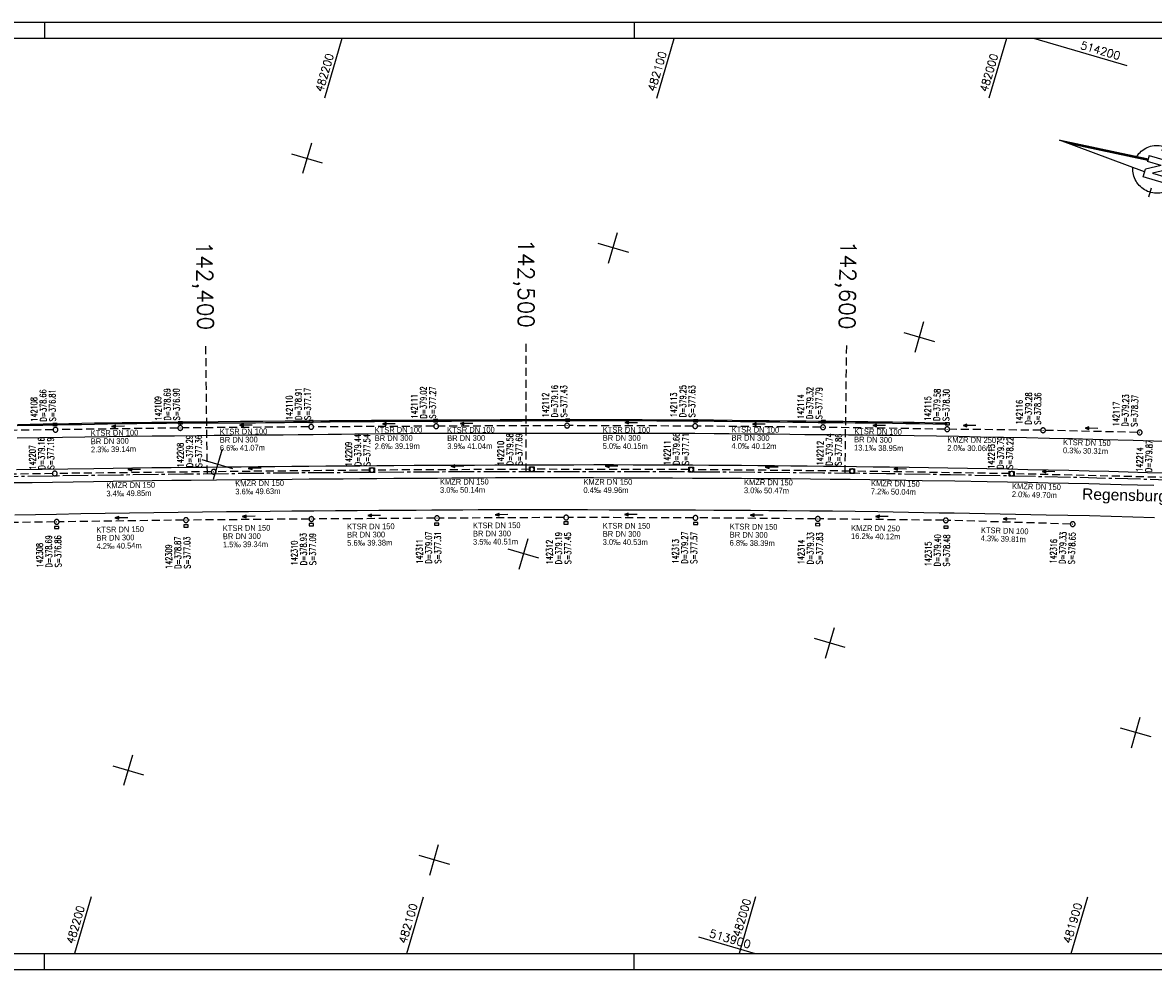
# Model space of a CAD drawing. Extents: x 4513670 to 4514805, y 5482764 to 5483061.
# Tile 3 of 5: x 4514243 to 4514598, y 5482764 to 5483061. Entities that reach past the tile are written whole.
import ezdxf
from ezdxf.enums import TextEntityAlignment as Align

# ---------------------------------------------------------------- set-up
doc = ezdxf.new("R2010")
doc.units = 0
doc.header["$LTSCALE"] = 10
doc.header["$MEASUREMENT"] = 0
for name, pattern in [('ACHSE', [5.5, 4, -0.5, 0.5, -0.5]), ('LT00', [0]), ('LT17', [0.15, 0.1, -0.05]), ('STRICHLINIE2', [0.375, 0.25, -0.125])]:
    doc.linetypes.add(name, pattern=pattern)
doc.layers.get('0').update_dxf_attribs({"linetype": 'LT00'})
for name, color, linetype in [('-BESCH', 7, 'STRICHLINIE2'), ('-BKAN012', 140, 'LT00'), ('-BKAN013', 140, 'LT00'), ('-BSCH012', 5, 'LT00'), ('-BSCH013', 5, 'LT00'), ('-Halt-Pfeil', 4, 'LT00'), ('-RICHTUNG-NAME', 250, 'Continuous'), ('1401', 7, 'Continuous'), ('A-TEXT-KILOMETER', 30, 'LT17'), ('AX-020', 250, 'ACHSE'), ('RAHMEN', 250, 'Continuous'), ('V_AFBR_BAB', 250, 'LT00'), ('V_KA_MULD', 182, 'LT00'), ('V_KA_PRUF', 182, 'LT00'), ('V_RASTER', 250, 'LT00'), ('V_RINNE', 183, 'LT00'), ('V_SINKK', 182, 'LT00')]:
    doc.layers.add(name, color=color, linetype=linetype)
doc.styles.add('Arial', font='arial.ttf')
doc.styles.add('Haltungsbeschriftung', font='arial.ttf', dxfattribs={"width": 0.75})
doc.styles.add('Kilometrierung', font='romans.shx')
doc.styles.add('schachtbeschriftung', font='romans.shx', dxfattribs={"width": 0.75, "height": 0.2})
doc.styles.get("Standard").update_dxf_attribs({"font": 'romans.shx', "width": 0.8})

# ---------------------------------------------------------------- blocks, each defined once
blk = doc.blocks.new('SYMB1401')
at = {"color": 0, "linetype": 'ByBlock'}
for p, q in [((-0.397083, 0.691572), (0.022917, 6.361572)), ((0.352917, 0.691572), (-0.027083, 5.691572)), ((0.362917, 0.691572), (-0.022083, 5.758572)), ((0.372917, 0.691572), (-0.017083, 5.825572)), ((0.382917, 0.691572), (-0.012083, 5.892572)), ((0.392917, 0.691572), (-0.007083, 5.958572)), ((0.402917, 0.691572), (-0.002083, 6.025572)), ((0.412917, 0.691572), (0.002917, 6.092572)), ((0.422917, 0.691572), (0.007917, 6.159572)), ((0.432917, 0.691572), (0.012917, 6.226572)), ((0.442917, 0.691572), (0.017917, 6.293572)), ((0.022917, 6.361572), (0.452917, 0.691572)), ((-0.727083, -0.708428), (-0.727083, 0.691572)), ((-0.727083, 0.691572), (-0.217083, 0.691572)), ((0.162917, -0.708428), (-0.327083, 0.181572)), ((-0.327083, 0.181572), (-0.327083, -0.708428)), ((0.272917, -0.198428), (-0.217083, 0.691572)), ((0.272917, -0.198428), (0.272917, 0.691572)), ((0.672917, 0.691572), (0.272917, 0.691572)), ((0.672917, 0.691572), (0.672917, -0.708428)), ((-1.827083, -0.008428), (-1.227083, -0.008428)), ((-0.327083, -0.708428), (-0.727083, -0.708428)), ((-0.507083, -0.708428), (-0.627083, -2.308428)), ((0.672917, -0.708428), (0.162917, -0.708428)), ((0.572917, -2.308428), (0.452917, -0.708428)), ((0.582916, -2.318428), (0.462917, -0.708428)), ((0.682917, -2.408428), (0.552917, -0.708428)), ((1.172916, -0.008428), (1.772917, -0.008428)), ((-0.627083, -2.308428), (0.572917, -2.308428)), ((-0.617083, -2.318428), (0.582916, -2.318428))]:
    blk.add_line(p, q, dxfattribs=at)
for points in [[(-1.526069, -0.059916), (-1.526094, 0.050035), (-1.518071, 0.159693), (-1.502041, 0.268469), (-1.47809, 0.37578), (-1.446348, 0.481049), (-1.406984, 0.583712), (-1.360209, 0.683217), (-1.306276, 0.779032), (-1.245473, 0.87064), (-1.178126, 0.957552), (-1.104597, 1.0393), (-1.025281, 1.115445), (-0.940603, 1.185579), (-0.851018, 1.249326), (-0.757006, 1.306344), (-0.659072, 1.356326), (-0.557742, 1.399004), (-0.45356, 1.434149), (-0.347084, 1.461573)], [(0.392916, 1.431572), (0.497466, 1.396917), (0.599189, 1.354678), (0.697537, 1.305084), (0.791977, 1.248403), (0.882001, 1.184941), (0.967121, 1.11504), (1.04688, 1.039078), (1.120846, 0.957464), (1.18862, 0.87064), (1.249835, 0.779074), (1.304163, 0.68326), (1.351308, 0.583716), (1.391017, 0.480979), (1.423076, 0.375604), (1.44731, 0.268159), (1.463591, 0.159225), (1.471828, 0.049389), (1.471979, -0.060755)], [(-0.557083, -1.408428), (-0.658433, -1.365798), (-0.75639, -1.315862), (-0.850428, -1.258889), (-0.940044, -1.195184), (-1.024754, -1.125089), (-1.104106, -1.048981), (-1.177673, -0.967268), (-1.245061, -0.880388), (-1.305907, -0.788808), (-1.359886, -0.693019), (-1.406707, -0.593536), (-1.446119, -0.490891), (-1.477911, -0.385637), (-1.501912, -0.278338), (-1.517993, -0.169569), (-1.526069, -0.059916)], [(-0.607083, -2.328428), (0.592916, -2.328428), (0.472917, -0.708428)], [(-0.597083, -2.338428), (0.602917, -2.338428), (0.482917, -0.708428)], [(-0.587083, -2.348428), (0.612917, -2.348428), (0.492917, -0.708428)], [(-0.577083, -2.358428), (0.622917, -2.358428), (0.502917, -0.708428)], [(-0.567083, -2.368428), (0.632917, -2.368428), (0.512917, -0.708428)], [(-0.557083, -2.378428), (0.642917, -2.378428), (0.522917, -0.708428)], [(-0.547083, -2.388428), (0.652917, -2.388428), (0.532917, -0.708428)], [(-0.537083, -2.398428), (0.662917, -2.398428), (0.542917, -0.708428)], [(-0.532084, -2.403428), (0.672917, -2.403428), (0.547917, -0.708428)], [(1.471979, -0.060755), (1.464042, -0.170612), (1.44806, -0.279591), (1.42412, -0.387102), (1.39235, -0.492564), (1.352922, -0.59541), (1.30605, -0.695083), (1.251985, -0.791045), (1.19102, -0.882778), (1.123485, -0.969787), (1.049743, -1.051603), (0.970192, -1.127784), (0.885263, -1.197918), (0.795414, -1.261626), (0.701129, -1.318565), (0.602918, -1.368428)], [(-0.627083, -2.308428), (-0.527083, -2.408428), (0.682917, -2.408428)]]:
    blk.add_lwpolyline(points, dxfattribs=at)
blk = doc.blocks.new('SYMB0003')
at = {"color": 0, "linetype": 'ByBlock'}
for p, q in [((-0.015712, 0), (0.010166, 0.012015)), ((0, -0.021257), (-0.015712, 0)), ((0.010166, 0.012015), (0, -0.021257))]:
    blk.add_line(p, q, dxfattribs=at)
for points in [[(-0.031395, 0.499013), (-0.093691, 0.491144), (-0.154509, 0.475528), (-0.21289, 0.452414), (-0.267913, 0.422164), (-0.318712, 0.385257), (-0.364484, 0.342274), (-0.404509, 0.293893), (-0.438154, 0.240877), (-0.464888, 0.184062), (-0.484292, 0.124345), (-0.496058, 0.062667), (-0.5, 0)], [(-0.5, 0), (-0.496058, -0.062667), (-0.484292, -0.124345), (-0.464888, -0.184062), (-0.438154, -0.240877), (-0.404509, -0.293893), (-0.364485, -0.342274), (-0.318712, -0.385257), (-0.267914, -0.422164), (-0.21289, -0.452414), (-0.154509, -0.475529), (-0.093691, -0.491144), (-0.031395, -0.499014), (0.031395, -0.499014)], [(0.5, 0), (0.496057, 0.062667), (0.484292, 0.124345), (0.464888, 0.184062), (0.438153, 0.240877), (0.404509, 0.293893), (0.364484, 0.342274), (0.318712, 0.385257), (0.267913, 0.422164), (0.21289, 0.452414), (0.154509, 0.475528), (0.093691, 0.491144), (0.031395, 0.499013), (-0.031395, 0.499013)], [(0.031395, -0.499014), (0.093691, -0.491144), (0.154509, -0.475529), (0.21289, -0.452414), (0.267914, -0.422164), (0.318712, -0.385257), (0.364485, -0.342274), (0.404509, -0.293893), (0.438154, -0.240877), (0.464889, -0.184062), (0.484292, -0.124345), (0.496058, -0.062667), (0.5, 0)]]:
    blk.add_lwpolyline(points, dxfattribs=at)
blk = doc.blocks.new('SYMB1210')
at = {"color": 0, "linetype": 'ByBlock'}
blk.add_line((0.018815, -0.179014), (0.055623, -0.17119), dxfattribs=at)
for points in [[(-0.2, -0.2), (-0.2, 0.2), (0.2, 0.2), (0.2, -0.2), (-0.2, -0.2)], [(0.018815, 0.179014), (-0.018815, 0.179014), (-0.055623, 0.17119), (-0.09, 0.155885), (-0.120444, 0.133766), (-0.145623, 0.105801), (-0.164438, 0.073213), (-0.176067, 0.037424), (-0.18, 0)], [(-0.18, 0), (-0.176067, -0.037424), (-0.164438, -0.073213), (-0.145623, -0.105801), (-0.120444, -0.133766), (-0.09, -0.155885), (-0.055623, -0.17119), (-0.018815, -0.179014), (0.018815, -0.179014)], [(0.18, 0), (0.176067, 0.037424), (0.164438, 0.073213), (0.145623, 0.105801), (0.120444, 0.133766), (0.09, 0.155885), (0.055623, 0.17119), (0.018815, 0.179014)], [(0.055623, -0.17119), (0.09, -0.155885), (0.120444, -0.133766), (0.145623, -0.105801), (0.164438, -0.073213), (0.176067, -0.037424), (0.18, 0)]]:
    blk.add_lwpolyline(points, dxfattribs=at)
blk = doc.blocks.new('SYMB0652')
at = {"color": 0, "linetype": 'ByBlock'}
blk.add_lwpolyline([(-0.15, -0.075), (0.15, -0.075), (0.15, 0.075), (-0.15, 0.075), (-0.15, -0.075)], dxfattribs=at)
blk = doc.blocks.new('SYMB0070')
at = {"color": 0, "linetype": 'ByBlock'}
for p, q in [((-0.5, 0), (0.2, 0)), ((0.5, 0), (0.2, 0.1)), ((0.2, 0.1), (0.2, 0)), ((0.468, 0), (0.21, 0.086)), ((0.21, 0.086), (0.21, -0.086)), ((0.21, -0.086), (0.468, 0)), ((0.22, -0.072), (0.437, 0)), ((0.23, -0.058), (0.405, 0)), ((0.24, -0.045), (0.374, 0)), ((0.342, 0), (0.25, 0.031)), ((0.25, 0.031), (0.25, -0.031)), ((0.25, -0.031), (0.342, 0)), ((0.26, -0.017), (0.31, 0)), ((0.27, -0.003), (0.279, 0))]:
    blk.add_line(p, q, dxfattribs=at)
for points in [[(0.2, 0), (0.2, -0.1), (0.5, 0)], [(0.437, 0), (0.22, 0.072), (0.22, -0.072)], [(0.405, 0), (0.23, 0.058), (0.23, -0.058)], [(0.374, 0), (0.24, 0.045), (0.24, -0.045)], [(0.31, 0), (0.26, 0.017), (0.26, -0.017)], [(0.279, 0), (0.27, 0.003), (0.27, -0.003)]]:
    blk.add_lwpolyline(points, dxfattribs=at)

msp = doc.modelspace()

# ---------------------------------------------------------------- linework, layer by layer
at = {"layer": '-BESCH'}
for p, q in [((4514252.78, 5482933.7), (4514215.15, 5482933.14)), ((4514291.92, 5482934.25), (4514254.28, 5482933.72)), ((4514332.99, 5482934.6), (4514293.42, 5482934.27)), ((4514372.18, 5482934.81), (4514334.49, 5482934.61)), ((4514413.22, 5482934.99), (4514373.68, 5482934.82)), ((4514453.37, 5482934.85), (4514414.72, 5482934.99)), ((4514493.48, 5482934.49), (4514454.87, 5482934.84)), ((4514532.43, 5482933.88), (4514494.98, 5482934.47)), ((4514562.49, 5482933.54), (4514533.93, 5482933.86)), ((4514592.79, 5482932.87), (4514563.99, 5482933.51)), ((4514252.56, 5482919.97), (4514203.82, 5482919.12)), ((4514302.41, 5482920.53), (4514254.06, 5482919.99)), ((4514352.04, 5482921.03), (4514303.91, 5482920.54)), ((4514402.18, 5482921.29), (4514353.54, 5482921.04)), ((4514452.14, 5482921.2), (4514403.68, 5482921.3)), ((4514502.61, 5482920.73), (4514453.64, 5482921.19)), ((4514552.65, 5482919.93), (4514504.11, 5482920.71)), ((4514602.34, 5482918.73), (4514554.15, 5482919.9)), ((4514253.18, 5482904.79), (4514215.28, 5482904.23)), ((4514293.72, 5482905.35), (4514254.68, 5482904.81)), ((4514333.05, 5482905.69), (4514295.22, 5482905.36)), ((4514372.43, 5482905.94), (4514334.55, 5482905.7)), ((4514412.94, 5482906.17), (4514373.93, 5482905.95)), ((4514453.47, 5482906.06), (4514414.44, 5482906.17)), ((4514491.87, 5482905.74), (4514454.97, 5482906.05)), ((4514531.99, 5482905.29), (4514493.37, 5482905.72)), ((4514571.78, 5482904.13), (4514533.49, 5482905.26))]:
    msp.add_line(p, q, dxfattribs=at)
at = {"layer": 'A-TEXT-KILOMETER', "ltscale": 2.5}
for p, q in [((4514401.16, 5482920.64), (4514401.1, 5482960.63)), ((4514301.16, 5482919.94), (4514300.7, 5482959.93)), ((4514501.15, 5482920.14), (4514501.66, 5482960.13))]:
    msp.add_line(p, q, dxfattribs=at)
at = {"layer": 'AX-020', "ltscale": 0.2, "flags": 128}
msp.add_lwpolyline([(4513695.06, 5482921.32), (4513700.05, 5482920.94), (4513714.14, 5482919.96), (4513728.23, 5482919.05), (4513742.33, 5482918.22), (4513756.43, 5482917.47), (4513769.16, 5482916.87), (4513783.27, 5482916.27), (4513797.38, 5482915.75), (4513811.5, 5482915.3), (4513825.62, 5482914.93), (4513839.74, 5482914.62), (4513853.86, 5482914.37), (4513867.98, 5482914.18), (4513882.11, 5482914.04), (4513896.23, 5482913.96), (4513910.35, 5482913.93), (4513924.48, 5482913.94), (4513938.6, 5482913.99), (4513952.72, 5482914.09), (4513966.85, 5482914.21), (4513980.97, 5482914.37), (4513995.09, 5482914.56), (4514009.21, 5482914.77), (4514023.34, 5482915), (4514037.46, 5482915.25), (4514051.58, 5482915.51), (4514065.7, 5482915.78), (4514079.82, 5482916.06), (4514093.94, 5482916.35), (4514113.95, 5482916.75), (4514133.96, 5482917.15), (4514153.97, 5482917.54), (4514173.98, 5482917.92), (4514193.99, 5482918.29), (4514214, 5482918.65), (4514234.01, 5482918.99), (4514254.02, 5482919.3), (4514274.03, 5482919.59), (4514294.04, 5482919.85), (4514314.05, 5482920.08), (4514334.06, 5482920.28), (4514354.08, 5482920.43), (4514374.09, 5482920.55), (4514394.1, 5482920.62), (4514414.11, 5482920.65), (4514434.13, 5482920.63), (4514454.14, 5482920.55), (4514474.15, 5482920.42), (4514494.16, 5482920.22), (4514514.18, 5482919.97), (4514534.19, 5482919.65), (4514554.2, 5482919.26), (4514574.2, 5482918.8), (4514594.21, 5482918.26), (4514605.45, 5482917.92), (4514620.06, 5482917.44)], dxfattribs=at)
at = {"layer": 'RAHMEN'}
for p, q in [((4514250.06, 5483061.42), (4514250.06, 5483056.42)), ((4514435.06, 5483061.42), (4514435.06, 5483056.42)), ((4514250.06, 5482764.42), (4514250.06, 5482769.42)), ((4514435.06, 5482764.42), (4514435.06, 5482769.42))]:
    msp.add_line(p, q, dxfattribs=at)
for points in [[(4513670.06, 5482764.42), (4514805.06, 5482764.42), (4514805.06, 5483061.42), (4513670.06, 5483061.42), (4513670.06, 5482764.42)], [(4513695.06, 5482769.42), (4514620.06, 5482769.42), (4514620.06, 5483056.42), (4513695.06, 5483056.42), (4513695.06, 5482769.42)]]:
    msp.add_lwpolyline(points, dxfattribs=at)
at = {"layer": 'V_AFBR_BAB'}
for points in [[(4514601.04, 5482930.04), (4514591.51, 5482930.33), (4514581.97, 5482930.59), (4514572.43, 5482930.83), (4514565.23, 5482930.99), (4514558.02, 5482931.14), (4514550.82, 5482931.29), (4514543.61, 5482931.42), (4514536.69, 5482931.54), (4514529.77, 5482931.65), (4514522.84, 5482931.76), (4514515.92, 5482931.85), (4514511.36, 5482931.91), (4514506.8, 5482931.96), (4514502.24, 5482932.01), (4514497.68, 5482932.06), (4514493.12, 5482932.11), (4514488.56, 5482932.16), (4514483.8, 5482932.21), (4514479.05, 5482932.27), (4514474.3, 5482932.32), (4514469.55, 5482932.37), (4514464.8, 5482932.42), (4514460.05, 5482932.46), (4514454.08, 5482932.49), (4514448.11, 5482932.52), (4514442.14, 5482932.53), (4514436.17, 5482932.54), (4514430.2, 5482932.54), (4514425.85, 5482932.53), (4514421.5, 5482932.52), (4514417.16, 5482932.51), (4514412.81, 5482932.5), (4514408.46, 5482932.49), (4514404.11, 5482932.49), (4514399.76, 5482932.49), (4514395.85, 5482932.49), (4514391.93, 5482932.5), (4514388.02, 5482932.51), (4514384.11, 5482932.52), (4514380.19, 5482932.53), (4514376.28, 5482932.53), (4514372.37, 5482932.52), (4514368.21, 5482932.5), (4514364.04, 5482932.47), (4514359.88, 5482932.43), (4514355.72, 5482932.39), (4514351.56, 5482932.34), (4514347.4, 5482932.29), (4514343.23, 5482932.24), (4514339.07, 5482932.19), (4514334.37, 5482932.14), (4514329.66, 5482932.09), (4514324.95, 5482932.05), (4514319.55, 5482932), (4514314.14, 5482931.96), (4514308.73, 5482931.91), (4514303.33, 5482931.86), (4514297.92, 5482931.81), (4514290.9, 5482931.74), (4514283.88, 5482931.66), (4514276.86, 5482931.57), (4514269.84, 5482931.48), (4514262.77, 5482931.38), (4514255.7, 5482931.27), (4514248.63, 5482931.16), (4514241.56, 5482931.05)], [(4514602.14, 5482920.06), (4514596.03, 5482920.24), (4514589.93, 5482920.42), (4514583.82, 5482920.58), (4514577.71, 5482920.74), (4514571.3, 5482920.89), (4514564.88, 5482921.04), (4514558.47, 5482921.18), (4514552.05, 5482921.31), (4514545.63, 5482921.44), (4514539.52, 5482921.55), (4514533.42, 5482921.66), (4514527.31, 5482921.77), (4514521.2, 5482921.86), (4514515.09, 5482921.95), (4514509.92, 5482922.01), (4514504.76, 5482922.07), (4514499.59, 5482922.13), (4514494.43, 5482922.18), (4514489.27, 5482922.23), (4514484.1, 5482922.28), (4514478.97, 5482922.34), (4514473.84, 5482922.39), (4514468.71, 5482922.44), (4514463.58, 5482922.49), (4514458.44, 5482922.53), (4514453.31, 5482922.57), (4514447.11, 5482922.6), (4514440.92, 5482922.63), (4514434.72, 5482922.64), (4514428.52, 5482922.65), (4514422.32, 5482922.65), (4514416.12, 5482922.64), (4514409.92, 5482922.63), (4514403.72, 5482922.61), (4514397.52, 5482922.59), (4514391.32, 5482922.57), (4514384.99, 5482922.54), (4514378.65, 5482922.52), (4514372.31, 5482922.48), (4514365.98, 5482922.45), (4514359.64, 5482922.41), (4514354.31, 5482922.37), (4514348.99, 5482922.32), (4514343.66, 5482922.28), (4514338.33, 5482922.23), (4514333, 5482922.18), (4514327.67, 5482922.13), (4514322.37, 5482922.09), (4514317.07, 5482922.05), (4514311.77, 5482922), (4514306.47, 5482921.95), (4514301.17, 5482921.9), (4514295.88, 5482921.85), (4514289.81, 5482921.78), (4514283.74, 5482921.71), (4514277.68, 5482921.63), (4514271.61, 5482921.54), (4514265.54, 5482921.45), (4514257.46, 5482921.34), (4514249.38, 5482921.22), (4514241.3, 5482921.09)], [(4514597.97, 5482916.17), (4514587.77, 5482916.45), (4514577.57, 5482916.7), (4514571.21, 5482916.85), (4514564.84, 5482916.99), (4514558.47, 5482917.13), (4514552.11, 5482917.25), (4514545.74, 5482917.37), (4514535.53, 5482917.56), (4514525.33, 5482917.73), (4514515.12, 5482917.88), (4514508.92, 5482917.97), (4514502.72, 5482918.05), (4514496.52, 5482918.13), (4514490.32, 5482918.2), (4514484.12, 5482918.26), (4514478.97, 5482918.3), (4514473.83, 5482918.33), (4514468.69, 5482918.36), (4514463.54, 5482918.39), (4514458.4, 5482918.41), (4514453.25, 5482918.44), (4514447.06, 5482918.47), (4514440.87, 5482918.5), (4514434.67, 5482918.53), (4514428.48, 5482918.55), (4514422.29, 5482918.58), (4514416.14, 5482918.59), (4514409.99, 5482918.6), (4514403.84, 5482918.6), (4514397.69, 5482918.6), (4514391.54, 5482918.58), (4514386.98, 5482918.56), (4514382.42, 5482918.53), (4514377.86, 5482918.5), (4514373.31, 5482918.46), (4514368.75, 5482918.43), (4514364.19, 5482918.39), (4514359.64, 5482918.36), (4514354.33, 5482918.32), (4514349.02, 5482918.28), (4514343.71, 5482918.25), (4514338.4, 5482918.21), (4514333.09, 5482918.18), (4514327.78, 5482918.14), (4514311.94, 5482918), (4514296.1, 5482917.82), (4514289.98, 5482917.74), (4514283.86, 5482917.66), (4514277.74, 5482917.57), (4514271.62, 5482917.48), (4514265.5, 5482917.39), (4514259.08, 5482917.3), (4514252.65, 5482917.2), (4514246.23, 5482917.1), (4514239.81, 5482917)], [(4514240.75, 5482907.04), (4514247.3, 5482907.15), (4514253.85, 5482907.26), (4514261.48, 5482907.39), (4514269.1, 5482907.51), (4514276.73, 5482907.63), (4514284.35, 5482907.74), (4514291.97, 5482907.84), (4514299.6, 5482907.94), (4514307.22, 5482908.03), (4514314.05, 5482908.1), (4514320.87, 5482908.17), (4514327.7, 5482908.22), (4514334.52, 5482908.28), (4514341.34, 5482908.33), (4514348.17, 5482908.38), (4514354.99, 5482908.43), (4514361.82, 5482908.48), (4514366.67, 5482908.52), (4514371.53, 5482908.55), (4514376.39, 5482908.58), (4514381.25, 5482908.61), (4514386.1, 5482908.64), (4514390.96, 5482908.66), (4514395.85, 5482908.67), (4514400.75, 5482908.67), (4514405.65, 5482908.67), (4514410.54, 5482908.66), (4514415.44, 5482908.65), (4514420.33, 5482908.64), (4514427.13, 5482908.62), (4514433.92, 5482908.61), (4514440.71, 5482908.59), (4514447.5, 5482908.56), (4514454.29, 5482908.54), (4514460.02, 5482908.51), (4514465.75, 5482908.48), (4514471.47, 5482908.45), (4514477.2, 5482908.41), (4514482.92, 5482908.36), (4514490.06, 5482908.3), (4514497.19, 5482908.22), (4514504.32, 5482908.13), (4514511.46, 5482908.03), (4514516.24, 5482907.95), (4514521.03, 5482907.87), (4514525.82, 5482907.78), (4514530.61, 5482907.69), (4514535.4, 5482907.6), (4514540.19, 5482907.51), (4514544.99, 5482907.42), (4514549.78, 5482907.34), (4514554.58, 5482907.25), (4514559.38, 5482907.16), (4514564.18, 5482907.06), (4514570.98, 5482906.92), (4514577.78, 5482906.76), (4514584.58, 5482906.59), (4514591.38, 5482906.41), (4514598.18, 5482906.21)]]:
    msp.add_lwpolyline(points, dxfattribs=at)
at = {"layer": 'V_RASTER'}
for p, q in [((4514343.37, 5483056.42), (4514337.9, 5483037.68)), ((4514442.08, 5483037.68), (4514447.55, 5483056.42)), ((4514551.73, 5483056.42), (4514546.26, 5483037.68)), ((4514589.64, 5483047.87), (4514560.38, 5483056.42)), ((4514333.8, 5483023.64), (4514330.99, 5483014.04)), ((4514327.6, 5483020.25), (4514337.2, 5483017.44)), ((4514426.98, 5482986), (4514429.79, 5482995.6)), ((4514423.58, 5482992.2), (4514433.18, 5482989.4)), ((4514525.77, 5482967.56), (4514522.97, 5482957.96)), ((4514519.57, 5482964.16), (4514529.17, 5482961.36)), ((4514305.76, 5482927.65), (4514302.95, 5482918.05)), ((4514309.15, 5482921.45), (4514299.56, 5482924.26)), ((4514398.94, 5482890.01), (4514401.75, 5482899.61)), ((4514405.14, 5482893.41), (4514395.54, 5482896.22)), ((4514497.73, 5482871.57), (4514494.93, 5482861.97)), ((4514501.13, 5482865.37), (4514491.53, 5482868.18)), ((4514597.12, 5482837.33), (4514587.52, 5482840.13)), ((4514590.92, 5482833.93), (4514593.72, 5482843.53)), ((4514590.92, 5482833.93), (4514593.72, 5482843.53)), ((4514277.72, 5482831.67), (4514274.91, 5482822.07)), ((4514271.52, 5482828.27), (4514281.11, 5482825.47)), ((4514370.9, 5482794.03), (4514373.7, 5482803.62)), ((4514367.5, 5482800.23), (4514377.1, 5482797.42)), ((4514264.72, 5482787.18), (4514259.53, 5482769.42)), ((4514363.71, 5482769.42), (4514368.9, 5482787.18)), ((4514473.08, 5482787.18), (4514467.89, 5482769.42)), ((4514572.07, 5482769.42), (4514577.26, 5482787.18)), ((4514455.2, 5482774.61), (4514472.96, 5482769.42))]:
    msp.add_line(p, q, dxfattribs=at)
at = {"layer": 'V_RINNE'}
msp.add_line((4514532.94, 5482935.72), (4514532.94, 5482935.38), dxfattribs=at)
for points in [[(4514532.94, 5482935.38), (4514528.7, 5482935.46), (4514524.46, 5482935.53), (4514520.21, 5482935.6), (4514515.97, 5482935.67), (4514512.1, 5482935.72), (4514508.23, 5482935.76), (4514504.35, 5482935.8), (4514500.48, 5482935.84), (4514496.61, 5482935.88), (4514492.74, 5482935.92), (4514488.87, 5482935.96), (4514484.76, 5482936.01), (4514480.65, 5482936.06), (4514476.54, 5482936.12), (4514472.43, 5482936.17), (4514468.32, 5482936.22), (4514464.21, 5482936.27), (4514460.1, 5482936.31), (4514454.09, 5482936.36), (4514448.08, 5482936.4), (4514442.07, 5482936.43), (4514436.07, 5482936.45), (4514430.06, 5482936.46), (4514422.52, 5482936.46), (4514414.98, 5482936.46), (4514407.44, 5482936.45), (4514399.9, 5482936.42), (4514394.36, 5482936.4), (4514388.83, 5482936.38), (4514383.3, 5482936.36), (4514377.77, 5482936.33), (4514372.24, 5482936.31), (4514367.58, 5482936.29), (4514362.92, 5482936.27), (4514358.26, 5482936.24), (4514353.61, 5482936.22), (4514348.95, 5482936.18), (4514344.29, 5482936.14), (4514339.63, 5482936.08), (4514336.77, 5482936.05), (4514333.91, 5482936.01), (4514331.05, 5482935.97), (4514328.19, 5482935.93), (4514325.33, 5482935.89), (4514322.47, 5482935.86), (4514319.37, 5482935.84), (4514316.26, 5482935.82), (4514313.16, 5482935.81), (4514310.05, 5482935.8), (4514306.94, 5482935.8), (4514303.84, 5482935.79), (4514300.73, 5482935.78), (4514297.63, 5482935.77), (4514292.99, 5482935.74), (4514288.36, 5482935.7), (4514283.73, 5482935.64), (4514279.1, 5482935.58), (4514274.47, 5482935.51), (4514269.84, 5482935.44), (4514265.79, 5482935.37), (4514261.74, 5482935.29), (4514257.7, 5482935.22), (4514253.65, 5482935.15), (4514249.6, 5482935.08), (4514245.56, 5482935.01), (4514241.51, 5482934.95)], [(4514532.94, 5482935.72), (4514529.55, 5482935.8), (4514526.16, 5482935.87), (4514522.77, 5482935.94), (4514519.38, 5482936), (4514515.99, 5482936.06), (4514512.12, 5482936.12), (4514508.26, 5482936.17), (4514504.4, 5482936.22), (4514500.53, 5482936.26), (4514496.67, 5482936.3), (4514492.81, 5482936.34), (4514488.94, 5482936.38), (4514483.14, 5482936.44), (4514477.33, 5482936.5), (4514471.53, 5482936.55), (4514465.72, 5482936.61), (4514459.92, 5482936.66), (4514452.44, 5482936.72), (4514444.95, 5482936.76), (4514437.47, 5482936.8), (4514429.99, 5482936.82), (4514423.97, 5482936.83), (4514417.95, 5482936.83), (4514411.93, 5482936.82), (4514405.92, 5482936.81), (4514399.9, 5482936.79), (4514392.99, 5482936.77), (4514386.08, 5482936.74), (4514379.17, 5482936.71), (4514372.26, 5482936.68), (4514365.71, 5482936.65), (4514359.16, 5482936.61), (4514352.61, 5482936.58), (4514346.06, 5482936.54), (4514339.51, 5482936.49), (4514332.53, 5482936.44), (4514325.54, 5482936.38), (4514318.56, 5482936.31), (4514311.58, 5482936.25), (4514304.59, 5482936.18), (4514297.61, 5482936.11), (4514292.99, 5482936.06), (4514288.36, 5482936.02), (4514283.73, 5482935.97), (4514279.11, 5482935.91), (4514274.48, 5482935.85), (4514269.86, 5482935.78), (4514265.82, 5482935.72), (4514261.78, 5482935.64), (4514257.74, 5482935.57), (4514253.7, 5482935.5), (4514249.66, 5482935.43), (4514245.62, 5482935.36), (4514241.58, 5482935.29)]]:
    msp.add_lwpolyline(points, dxfattribs=at)

# ---------------------------------------------------------------- block references
at = {"layer": '-Halt-Pfeil'}
for p, xscale, yscale, zscale, rotation in [((4514358.05, 5482935.59), 4.000000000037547, 4.000000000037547, 4.000000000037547, 180.3077399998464), ((4514382.4, 5482935.63), 3.999999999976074, 3.999999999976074, 3.999999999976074, 180.244780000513), ((4514434.05, 5482935.92), 3.999999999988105, 3.999999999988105, 3.999999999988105, 179.7936900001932), ((4514474.07, 5482935.46), 3.999999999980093, 3.999999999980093, 3.999999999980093, 179.4754199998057), ((4514273.15, 5482934.78), 3.999999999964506, 3.999999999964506, 3.999999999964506, 180.8113699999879), ((4514313.26, 5482935.17), 3.999999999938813, 3.999999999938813, 3.999999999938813, 180.4826200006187), ((4514511.8, 5482935.05), 3.999999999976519, 3.999999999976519, 3.999999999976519, 179.0942199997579), ((4514540.17, 5482935.03), 3.999999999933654, 3.999999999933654, 3.999999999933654, 179.3600300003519), ((4514578.41, 5482934.19), 3.999999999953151, 3.999999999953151, 3.999999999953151, 178.72697000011), ((4514278.23, 5482921.26), 3.999999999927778, 3.999999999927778, 3.999999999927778, 180.6399700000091), ((4514316, 5482921.62), 4.000000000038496, 4.000000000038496, 4.000000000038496, 180.5840099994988), ((4514379.56, 5482922.29), 4.00000000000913, 4.00000000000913, 4.00000000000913, 180.2937499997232), ((4514427.92, 5482922.25), 3.999999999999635, 3.999999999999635, 3.999999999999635, 179.881099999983), ((4514478.14, 5482921.96), 3.999999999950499, 3.999999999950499, 3.999999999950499, 179.4684299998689), ((4514518.43, 5482921.42), 3.999999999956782, 3.999999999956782, 3.999999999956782, 179.073240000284), ((4514564.94, 5482920.55), 3.999999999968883, 3.999999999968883, 3.999999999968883, 178.6080300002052), ((4514393.43, 5482907.06), 3.99999999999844, 3.99999999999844, 3.99999999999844, 180.3182200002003), ((4514433.96, 5482907.12), 4.000000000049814, 4.000000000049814, 4.000000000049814, 179.8391399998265), ((4514274.18, 5482906.08), 3.999999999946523, 3.999999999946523, 3.999999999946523, 180.7903899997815), ((4514314.13, 5482906.53), 3.999999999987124, 3.999999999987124, 3.999999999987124, 180.4930999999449), ((4514353.48, 5482906.82), 3.999999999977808, 3.999999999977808, 3.999999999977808, 180.3671899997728), ((4514473.43, 5482906.9), 4.000000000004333, 4.000000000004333, 4.000000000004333, 179.510389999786), ((4514512.69, 5482906.51), 3.99999999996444, 3.99999999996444, 3.99999999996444, 179.3565399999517), ((4514552.67, 5482905.69), 4.000000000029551, 4.000000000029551, 4.000000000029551, 178.3071900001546)]:
    msp.add_blockref('SYMB0070', p, dxfattribs=dict(at, xscale=xscale, yscale=yscale, zscale=zscale, rotation=rotation))
at = {"layer": '1401', "xscale": 5.00000000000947, "yscale": 5.00000000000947, "zscale": 5.00000000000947, "rotation": 73.71643999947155}
msp.add_blockref('SYMB1401', (4514598.93, 5483015.54), dxfattribs=at)
at = {"layer": 'V_KA_MULD', "xscale": 3.799999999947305, "yscale": 3.799999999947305, "zscale": 3.799999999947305}
for p in [(4514352.79, 5482921.04), (4514402.93, 5482921.3), (4514452.89, 5482921.19), (4514503.36, 5482920.73)]:
    msp.add_blockref('SYMB1210', p, dxfattribs=at)
at = {"layer": 'V_KA_MULD', "xscale": 3.79999999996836, "yscale": 3.79999999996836, "zscale": 3.79999999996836, "rotation": 359.0000000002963}
msp.add_blockref('SYMB1210', (4514553.4, 5482919.91), dxfattribs=at)
at = {"layer": 'V_KA_PRUF', "xscale": 1.499999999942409, "yscale": 1.499999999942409, "zscale": 1.499999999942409}
for p in [(4514253.53, 5482933.71), (4514292.67, 5482934.26), (4514333.74, 5482934.61), (4514372.93, 5482934.82), (4514413.97, 5482934.99), (4514454.12, 5482934.85), (4514494.23, 5482934.48), (4514533.18, 5482933.86), (4514563.24, 5482933.53), (4514593.54, 5482932.86), (4514253.31, 5482919.98), (4514303.16, 5482920.53), (4514253.93, 5482904.8), (4514294.47, 5482905.36), (4514333.8, 5482905.7), (4514373.18, 5482905.95), (4514413.69, 5482906.17), (4514454.22, 5482906.06), (4514492.62, 5482905.73), (4514532.74, 5482905.28), (4514572.53, 5482904.1)]:
    msp.add_blockref('SYMB0003', p, dxfattribs=at)
at = {"layer": 'V_SINKK', "xscale": 4.49999999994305, "yscale": 4.49999999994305, "zscale": 4.49999999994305}
for p in [(4514292.67, 5482935.88), (4514333.71, 5482936.27), (4514372.8, 5482936.53), (4514414.15, 5482936.69), (4514454.26, 5482936.52), (4514494.36, 5482936.26), (4514533.21, 5482935.56), (4514253.36, 5482935.35), (4514333.75, 5482903.92), (4514373.04, 5482904.06), (4514413.67, 5482904.44), (4514454.33, 5482904.29), (4514253.94, 5482903.02), (4514294.47, 5482903.5), (4514532.78, 5482903.16)]:
    msp.add_blockref('SYMB0652', p, dxfattribs=at)
at = {"layer": 'V_SINKK', "xscale": 4.499999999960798, "yscale": 4.499999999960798, "zscale": 4.499999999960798, "rotation": 357.999999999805}
msp.add_blockref('SYMB0652', (4514492.54, 5482903.93), dxfattribs=at)

# ---------------------------------------------------------------- texts
at = {"layer": '-BKAN012', "style": 'Haltungsbeschriftung'}
for s, rotation, width, p in [('KTSR DN 100', 0.8114, 0.9, (4514264.61, 5482931.72)), ('KTSR DN 100', 0.4826, 0.9, (4514305.05, 5482932.2)), ('KTSR DN 100', 0.3077, 0.9, (4514353.64, 5482932.73)), ('KTSR DN 100', 0.2448, 0.9, (4514376.37, 5482932.75)), ('KTSR DN 100', 359.7937, 0.9, (4514425.15, 5482932.82)), ('KTSR DN 100', 359.4754, 0.9, (4514465.56, 5482932.87)), ('KTSR DN 100', 359.0942, 0.9, (4514504.02, 5482932.34)), ('BR DN 300', 0.8114, 0.9, (4514264.64, 5482929.16)), ('6.6‰ 41.07m', 0.4826, 0.9, (4514305.1, 5482927.08)), ('BR DN 300', 0.4826, 0.9, (4514305.07, 5482929.64)), ('2.6‰ 39.19m', 0.3077, 0.9, (4514353.66, 5482927.61)), ('BR DN 300', 0.3077, 0.9, (4514353.65, 5482930.17)), ('3.9‰ 41.04m', 0.2448, 0.9, (4514376.39, 5482927.63)), ('BR DN 300', 0.2448, 0.9, (4514376.38, 5482930.19)), ('5.0‰ 40.15m', 359.7937, 0.9, (4514425.14, 5482927.7)), ('BR DN 300', 359.7937, 0.9, (4514425.15, 5482930.26)), ('4.0‰ 40.12m', 359.4754, 0.9, (4514465.51, 5482927.75)), ('BR DN 300', 359.4754, 0.9, (4514465.54, 5482930.31)), ('13.1‰ 38.95m', 359.0942, 0.9, (4514503.94, 5482927.22)), ('BR DN 300', 359.0942, 0.9, (4514503.98, 5482929.78)), ('2.0‰ 30.06m', 359.36, 0.75, (4514533.15, 5482927.13)), ('KMZR DN 250', 359.36, 0.75, (4514533.18, 5482929.69)), ('KTSR DN 150', 358.727, 0.9, (4514569.51, 5482928.92)), ('2.3‰ 39.14m', 0.8114, 0.9, (4514264.68, 5482926.6)), ('0.3‰ 30.31m', 358.727, 0.9, (4514569.46, 5482926.36))]:
    msp.add_text(s, height=1.8, rotation=rotation, dxfattribs=dict(at, width=width)).set_placement(p)
at = {"layer": '-BKAN013', "style": 'Haltungsbeschriftung', "width": 0.9}
for s, rotation, p in [('KMZR DN 150', 0.2938, (4514374.1, 5482916.46)), ('KMZR DN 150', 359.8811, (4514419.11, 5482916.45)), ('KMZR DN 150', 359.4684, (4514469.45, 5482916.38)), ('3.4‰ 49.85m', 0.64, (4514269.51, 5482912.79)), ('KMZR DN 150', 0.64, (4514269.48, 5482915.35)), ('3.6‰ 49.63m', 0.584, (4514309.94, 5482913.41)), ('KMZR DN 150', 0.584, (4514309.91, 5482915.97)), ('3.0‰ 50.14m', 0.2938, (4514374.12, 5482913.9)), ('0.4‰ 49.96m', 359.8811, (4514419.1, 5482913.89)), ('3.0‰ 50.47m', 359.4684, (4514469.42, 5482913.82)), ('7.2‰ 50.04m', 359.0732, (4514509.22, 5482913.49)), ('KMZR DN 150', 359.0732, (4514509.26, 5482916.05)), ('KMZR DN 150', 358.608, (4514553.49, 5482915.16)), ('2.0‰ 49.70m', 358.608, (4514553.42, 5482912.6)), ('KTSR DN 150', 0.3672, (4514344.98, 5482902.43)), ('KTSR DN 150', 0.3182, (4514384.45, 5482902.77)), ('KTSR DN 150', 359.8391, (4514425.16, 5482902.7)), ('KTSR DN 150', 359.5104, (4514465, 5482902.45)), ('KTSR DN 150', 0.7904, (4514266.37, 5482901.43)), ('BR DN 300', 0.7904, (4514266.4, 5482898.87)), ('KTSR DN 150', 0.4931, (4514306.01, 5482901.92)), ('BR DN 300', 0.4931, (4514306.04, 5482899.36)), ('BR DN 300', 0.3672, (4514345, 5482899.87)), ('BR DN 300', 0.3182, (4514384.47, 5482900.21)), ('BR DN 300', 359.8391, (4514425.15, 5482900.14)), ('BR DN 300', 359.5104, (4514464.97, 5482899.89)), ('16.2‰ 40.12m', 359.3565, (4514503.01, 5482899.45)), ('KMZR DN 250', 359.3565, (4514503.04, 5482902.01)), ('4.3‰ 39.81m', 358.3072, (4514543.66, 5482898.8)), ('KTSR DN 100', 358.3072, (4514543.73, 5482901.35)), ('4.2‰ 40.54m', 0.7904, (4514266.44, 5482896.31)), ('1.5‰ 39.34m', 0.4931, (4514306.06, 5482896.8)), ('5.6‰ 39.38m', 0.3672, (4514345.02, 5482897.31)), ('3.5‰ 40.51m', 0.3182, (4514384.48, 5482897.65)), ('3.0‰ 40.53m', 359.8391, (4514425.14, 5482897.58)), ('6.8‰ 38.39m', 359.5104, (4514464.95, 5482897.33))]:
    msp.add_text(s, height=1.8, rotation=rotation, dxfattribs=at).set_placement(p)
at = {"layer": '-BSCH012', "style": 'schachtbeschriftung', "width": 0.75}
for s, rotation, p in [('142108', 90.8533, (4514247.88, 5482936.25)), ('D=378.66', 90.8533, (4514250.76, 5482936.29)), ('S=376.81', 90.8533, (4514253.64, 5482936.33)), ('142109', 90.8114, (4514286.8, 5482936.58)), ('D=378.69', 90.8114, (4514289.68, 5482936.62)), ('S=376.90', 90.8114, (4514292.56, 5482936.66)), ('142110', 90.4826, (4514327.88, 5482936.74)), ('D=378.91', 90.4826, (4514330.76, 5482936.77)), ('S=377.17', 90.4826, (4514333.64, 5482936.79)), ('142111', 90.3077, (4514367.08, 5482937.2)), ('D=379.02', 90.3077, (4514369.96, 5482937.21)), ('S=377.27', 90.3077, (4514372.84, 5482937.23)), ('142112', 90.2448, (4514408.23, 5482937.6)), ('D=379.16', 90.2448, (4514411.11, 5482937.61)), ('S=377.43', 90.2448, (4514413.99, 5482937.62)), ('142113', 89.7937, (4514448.39, 5482937.62)), ('D=379.25', 89.7937, (4514451.27, 5482937.61)), ('S=377.63', 89.7937, (4514454.15, 5482937.6)), ('142114', 89.4754, (4514488.18, 5482937.07)), ('D=379.32', 89.4754, (4514491.06, 5482937.04)), ('S=377.79', 89.4754, (4514493.94, 5482937.01)), ('142115', 89.0942, (4514528.02, 5482936.49)), ('D=379.58', 89.0942, (4514530.9, 5482936.45)), ('S=378.30', 89.0942, (4514533.78, 5482936.4)), ('D=379.28', 89.36, (4514559.63, 5482935.32)), ('S=378.36', 89.36, (4514562.51, 5482935.29)), ('D=379.23', 88.727, (4514589.95, 5482934.69)), ('S=378.37', 88.727, (4514592.83, 5482934.62)), ('142116', 89.36, (4514556.75, 5482935.35)), ('142117', 88.727, (4514587.07, 5482934.75))]:
    msp.add_text(s, height=2, rotation=rotation, dxfattribs=at).set_placement(p)
at = {"layer": '-BSCH013', "style": 'schachtbeschriftung', "width": 0.75}
for s, rotation, p in [('D=379.16', 90.9932, (4514250.27, 5482921.26)), ('S=377.19', 90.9932, (4514253.15, 5482921.31)), ('D=379.29', 90.64, (4514296.63, 5482921.94)), ('S=377.36', 90.64, (4514299.51, 5482921.97)), ('142209', 90.584, (4514346.51, 5482922.24)), ('D=379.44', 90.584, (4514349.39, 5482922.27)), ('S=377.54', 90.584, (4514352.27, 5482922.3)), ('142210', 90.2937, (4514394.19, 5482922.53)), ('D=379.58', 90.2937, (4514397.07, 5482922.54)), ('S=377.69', 90.2937, (4514399.95, 5482922.55)), ('142211', 89.8811, (4514446.35, 5482922.64)), ('D=379.66', 89.8811, (4514449.23, 5482922.64)), ('S=377.71', 89.8811, (4514452.11, 5482922.63)), ('142212', 89.4684, (4514494.28, 5482922.47)), ('D=379.74', 89.4684, (4514497.16, 5482922.45)), ('S=377.86', 89.4684, (4514500.04, 5482922.42)), ('D=379.79', 89.0732, (4514550.84, 5482921.43)), ('S=378.22', 89.0732, (4514553.72, 5482921.38)), ('D=379.87', 88.608, (4514597.3, 5482920.38)), ('142207', 90.9932, (4514247.39, 5482921.21)), ('142208', 90.64, (4514293.76, 5482921.91)), ('142213', 89.0732, (4514547.96, 5482921.47)), ('142214', 88.608, (4514594.42, 5482920.45)), ('D=379.07', 90.3672, (4514371.59, 5482891.7)), ('D=379.27', 89.8391, (4514451.84, 5482891.69)), ('142308', 90.8498, (4514249.65, 5482890.48)), ('D=378.69', 90.8498, (4514252.53, 5482890.52)), ('S=376.86', 90.8498, (4514255.41, 5482890.57)), ('D=378.87', 90.7904, (4514293, 5482890.09)), ('S=377.03', 90.7904, (4514295.88, 5482890.13)), ('142310', 90.4931, (4514329.48, 5482891.19)), ('D=378.93', 90.4931, (4514332.36, 5482891.21)), ('S=377.09', 90.4931, (4514335.24, 5482891.24)), ('142311', 90.3672, (4514368.71, 5482891.68)), ('S=377.31', 90.3672, (4514374.47, 5482891.72)), ('142312', 90.3182, (4514409.47, 5482891.49)), ('D=379.19', 90.3182, (4514412.35, 5482891.5)), ('S=377.45', 90.3182, (4514415.23, 5482891.52)), ('142313', 89.8391, (4514448.96, 5482891.7)), ('S=377.57', 89.8391, (4514454.72, 5482891.68)), ('142314', 89.5104, (4514488.35, 5482891.5)), ('D=379.33', 89.5104, (4514491.23, 5482891.47)), ('S=377.83', 89.5104, (4514494.11, 5482891.45)), ('142315', 89.3565, (4514528.18, 5482890.87)), ('D=379.40', 89.3565, (4514531.06, 5482890.83)), ('S=378.48', 89.3565, (4514533.94, 5482890.8)), ('142316', 88.3072, (4514567.38, 5482891.68)), ('D=379.33', 88.3072, (4514570.26, 5482891.59)), ('S=378.65', 88.3072, (4514573.14, 5482891.51)), ('142309', 90.7904, (4514290.12, 5482890.05))]:
    msp.add_text(s, height=2, rotation=rotation, dxfattribs=at).set_placement(p)
at = {"layer": '-RICHTUNG-NAME', "insert": (4514606.86, 5482909.9), "char_height": 3.5, "width": 38.0074, "attachment_point": 9, "rotation": 358.3945, "style": 'Arial'}
msp.add_mtext('\\pt4,12,15.5,23.75;{\\fSwis721 BlkOul BT|b0|i0|c0|p82;Regensburg\\fArial|b0|i0|c0|p32;►}', dxfattribs=at)
at = {"layer": 'A-TEXT-KILOMETER', "style": 'Kilometrierung'}
for s, rotation, p in [('142,500', 270, (4514401.1, 5482965.63)), ('142,600', 269, (4514501.73, 5482965.13)), ('142,400', 271, (4514300.64, 5482964.93))]:
    msp.add_text(s, height=5, rotation=rotation, dxfattribs=at).set_placement(p, align=Align.MIDDLE_RIGHT)
at = {"layer": 'V_RASTER'}
for s, rotation, width, p in [(' 514200', 343.7164, 0.994, (4514573.12, 5483053.74)), (' 482200', 73.7164, 0.951, (4514336.94, 5483037.96)), (' 482100', 73.7164, 1.002, (4514441.12, 5483037.96)), (' 482000', 73.7164, 0.948, (4514545.3, 5483037.96)), (' 482000', 73.7164, 0.948, (4514467.83, 5482772.91)), (' 482200', 73.7164, 0.951, (4514258.85, 5482770.66)), (' 482100', 73.7164, 1.002, (4514363.03, 5482770.66)), (' 481900', 73.7164, 1.017, (4514571.39, 5482770.66)), (' 513900', 343.7164, 1.038, (4514456.63, 5482775.17))]:
    msp.add_text(s, height=2.5, rotation=rotation, dxfattribs=dict(at, width=width)).set_placement(p)

doc.saveas('drawing.dxf')
